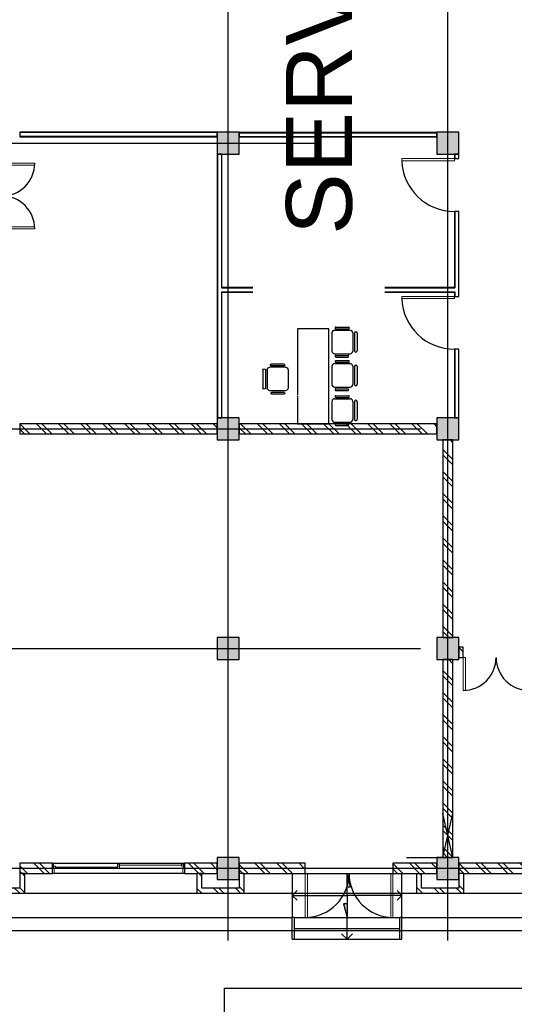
# Model space of a CAD drawing. Header units: inches. Extents: x 0 to 1544102, y 0 to 23144100.
# Tile 177 of 184: x 1168695 to 1179959, y 688229 to 710635. Entities that reach past the tile are written whole.
import ezdxf

# ---------------------------------------------------------------- set-up
doc = ezdxf.new("R2010")
doc.units = ezdxf.units.IN
doc.header["$LTSCALE"] = 1800
doc.header["$MEASUREMENT"] = 0
for name, pattern in [('DASHED', [0.75, 0.5, -0.25]), ('Grid Line', [22.225, 12.7, -3.175, 3.175, -3.175]), ('Overhead', [3.96875, 2.38125, -1.5875])]:
    doc.linetypes.add(name, pattern=pattern)
doc.layers.get('0').update_dxf_attribs({"color": 253})
doc.layers.add('1', color=7, linetype='Continuous')
doc.styles.add('Arial_2', font='arial.ttf', dxfattribs={"height": 295.05988})
pattern_1 = [(45, (-45654.37, 31662), (-251.4472, 251.4472), []), (45, (-45654.37, 32043), (-251.4472, 251.4472), [])]

# ---------------------------------------------------------------- blocks, each defined once
blk = doc.blocks.new('M_Double-Flush - D0 2000 x 2100mm-362369-Level 1')
at = {"lineweight": 18}
for p, q in [((-1000, 1115), (-949, 1115)), ((-1000, 115), (-1000, 1115)), ((-949, 115), (-949, 1115)), ((949, 115), (949, 1114)), ((1000, 115), (1000, 1115)), ((-1000, 115), (-949, 115)), ((1000, 115), (949, 115))]:
    blk.add_line(p, q, dxfattribs=at)
for centre, start, end in [((-1000, 115), 0, 90), ((1000, 115), 90, 180)]:
    blk.add_arc(centre, 1000, start, end)
blk = doc.blocks.new('M_Sliding with Trim - W1 3000 x1200mm-366998-Level 1')
at = {"lineweight": 18}
for p, q in [((-1500, 115), (-1480.95, 115)), ((-1480.95, 115), (-1480.95, 7.1)), ((-1436.5, 51.55), (-1480.95, 51.55)), ((-1480.95, 7.1), (-1468.25, 7.1)), ((-1468.25, 7.1), (-1436.5, 7.1)), ((-1468.25, 7.1), (-1468.25, -115)), ((-1436.5, 7.1), (-1436.5, 51.55)), ((-22.225, 29.325), (-1436.5, 29.325)), ((-22.225, 96), (-22.225, 7.1)), ((22.225, 96), (-22.225, 96)), ((22.225, 51.55), (-22.225, 51.55)), ((-22.225, 7.1), (22.225, 7.1)), ((22.225, 7.1), (22.225, 96)), ((22.225, 73.775), (1436.5, 73.775)), ((1436.5, 96), (1436.5, 51.55)), ((1480.95, 96), (1436.5, 96)), ((1436.5, 51.55), (1480.95, 51.55)), ((1468.25, 7.1), (1468.25, -115)), ((1480.95, 7.1), (1468.25, 7.1)), ((1480.95, 115), (1480.95, 7.1)), ((1500, 115), (1480.95, 115)), ((1500, -115), (1500, 115)), ((-1468.25, -115), (-1500, -115)), ((1468.25, -115), (1500, -115))]:
    blk.add_line(p, q, dxfattribs=at)
blk = doc.blocks.new('M_Double-Flush - D2 1500 x 2100mm-391273-Level 1')
at = {"lineweight": 18}
for p, q in [((-750, 800), (-699, 800)), ((-750, 50), (-750, 800)), ((-699, 50), (-699, 800)), ((699, 50), (699, 798)), ((750, 50), (750, 800)), ((-750, 50), (-699, 50)), ((750, 50), (699, 50))]:
    blk.add_line(p, q, dxfattribs=at)
for centre, start, end in [((-750, 50), 0, 90), ((750, 50), 90, 180)]:
    blk.add_arc(centre, 750, start, end)
blk = doc.blocks.new('M_Double-Flush - D6 1500 x 2100mm-687799-Level 1')
at = {"lineweight": 18}
for p, q in [((-750, 865), (-699, 865)), ((-750, 115), (-750, 865)), ((-699, 115), (-699, 865)), ((699, 115), (699, 863)), ((750, 115), (750, 865)), ((-750, 115), (-699, 115)), ((750, 115), (699, 115))]:
    blk.add_line(p, q, dxfattribs=at)
for centre, start, end in [((-750, 115), 0, 90), ((750, 115), 90, 180)]:
    blk.add_arc(centre, 750, start, end)
blk = doc.blocks.new('M_Single-Flush - D5 1200 x 2100mm-703370-Level 1')
at = {"lineweight": 18}
for p, q in [((549, 50), (549, 1251)), ((600, 1251), (549, 1251)), ((600, 50), (600, 1251)), ((600, 50), (549, 50))]:
    blk.add_line(p, q, dxfattribs=at)
blk.add_arc((600, 50), 1202, 92.4324, 180)
blk = doc.blocks.new('M_Span Direction - One Way Slab-751347-Level 1')
for points in [[(-1.93, 0.82), (-1.93, 0), (-5, 0)], [(1.93, -0.82), (1.93, 0), (5, 0)]]:
    blk.add_hatch(color=256).paths.add_polyline_path(points, flags=0)
for p, q in [((0, 12.5), (-1.12, 11.38)), ((0, 12.5), (1.12, 11.38)), ((0, 12.5), (0, 0)), ((-1.93, 0.82), (-5, 0)), ((0, 0), (-5, 0)), ((-1.93, 0), (-1.93, 0.82)), ((0, 0), (5, 0)), ((0, -12.5), (0, 0)), ((1.93, -0.82), (5, 0)), ((1.93, 0), (1.93, -0.82)), ((0, -12.5), (-1.12, -11.38)), ((0, -12.5), (1.12, -11.38))]:
    blk.add_line(p, q)
blk = doc.blocks.new('Desk - 60_ x 30_ 2-250028-Level 1')
for p, q in [((12, -681), (12, -81)), ((12, -81), (1264, -81)), ((1279, -81), (1812, -81)), ((1812, -81), (1812, -681)), ((1812, -681), (12, -681))]:
    blk.add_line(p, q)
blk = doc.blocks.new('Chair-Executive - Chair-Executive 2-316582-Level 1')
for p, q in [((-25, 198), (307, 198)), ((-139, -206), (-139, 37)), ((-107, -206), (-107, 37)), ((-82, -232), (-82, 62)), ((-32, 112), (314, 112)), ((-25, 145), (307, 145)), ((364, -232), (364, 62)), ((395, -206), (395, 24)), ((427, -206), (427, 24)), ((-32, -282), (314, -282)), ((135, -282), (147, -282))]:
    blk.add_line(p, q)
for centre, radius, start, end in [((-25, 172), 26.6, 90, 270), ((-25, 172), 26.6, 90, 270), ((307, 172), 26.6, 270, 90), ((-123, 37), 15.9, 0, 180), ((-32, 62), 50, 90, 180), ((314, 62), 50, 0, 90), ((411, 24), 16.2, 0, 180), ((-123, -206), 15.9, 180, 0), ((-32, -232), 50, 180, 270), ((314, -232), 50, 270, 0), ((411, -206), 16.2, 180, 0)]:
    blk.add_arc(centre, radius, start, end)
blk = doc.blocks.new('A$C6CC2746C')
at = {"lineweight": 9}
h = blk.add_hatch(dxfattribs=at)
h.set_pattern_fill('FP_1', color=256, style=0, pattern_type=2)
h.set_pattern_definition(pattern_1)
h.paths.add_polyline_path([(-7206, 2139), (-7206, 2239), (-7436, 2239), (-7436, 2139)], flags=0)
h.paths.add_polyline_path([(-7206, 3739), (-7206, 6639), (-7436, 6639), (-7436, 3739)], flags=0)
h = blk.add_hatch(dxfattribs=at)
h.set_pattern_fill('FP_1', color=256, style=0, pattern_type=2)
h.set_pattern_definition(pattern_1)
h.paths.add_polyline_path([(-2291, 2139), (-2291, 3639), (-2521, 3639), (-2521, 2139)], flags=0)
h.paths.add_polyline_path([(-2291, 5139), (-2291, 6639), (-2521, 6639), (-2521, 5139)], flags=0)
h = blk.add_hatch(dxfattribs=at)
h.set_pattern_fill('FP_1', color=256, style=0, pattern_type=2)
h.set_pattern_definition(pattern_1)
h.paths.add_polyline_path([(-1956, 2139), (-1841, 2139), (-1841, 2254), (-2291, 2254), (-2291, 2139)], flags=0)
for points in [[(-19156, 1639), (-18656, 1639), (-18656, 2139), (-19156, 2139), (-19156, 1888)], [(-12156, 1639), (-12156, 2139), (-12656, 2139), (-12656, 1639)], [(-7156, 1639), (-7156, 2139), (-7656, 2139), (-7656, 1639)], [(-2156, 1639), (-2156, 2139), (-2656, 2139), (-2656, 1639)], [(-18656, -3361), (-18656, -2861), (-19156, -2861), (-19156, -3361)], [(-12156, -3361), (-12156, -2861), (-12656, -2861), (-12656, -3361)], [(-7156, -3361), (-7156, -2861), (-7656, -2861), (-7656, -3361)], [(-2156, -3361), (-2156, -2861), (-2656, -2861), (-2656, -3361)]]:
    blk.add_hatch(color=256).paths.add_polyline_path(points, flags=0)
h = blk.add_hatch(dxfattribs=at)
h.set_pattern_fill('FP_1', color=256, style=0, pattern_type=2)
h.set_pattern_definition(pattern_1)
h.paths.add_polyline_path([(-1841, 1174), (-1841, 2139), (-1956, 2139), (-1956, 1174)], flags=0)
h = blk.add_hatch(dxfattribs=at)
h.set_pattern_fill('FP_1', color=256, style=0, pattern_type=2)
h.set_pattern_definition(pattern_1)
h.paths.add_polyline_path([(-8091, 1774), (-7656, 1774), (-7656, 2004), (-12156, 2004), (-12156, 1774)], flags=0)
h = blk.add_hatch(dxfattribs=at)
h.set_pattern_fill('FP_1', color=256, style=0, pattern_type=2)
h.set_pattern_definition(pattern_1)
h.paths.add_polyline_path([(-7156, 1774), (-2656, 1774), (-2656, 2004), (-7156, 2004), (-7156, 1888)], flags=0)
h = blk.add_hatch(dxfattribs=at)
h.set_pattern_fill('FP_1', color=256, style=0, pattern_type=2)
h.set_pattern_definition(pattern_1)
h.paths.add_polyline_path([(-12291, -2861), (-12291, 1639), (-12521, 1639), (-12521, -2861)], flags=0)
h = blk.add_hatch(dxfattribs=at)
h.set_pattern_fill('FP_1', color=256, style=0, pattern_type=2)
h.set_pattern_definition(pattern_1)
h.paths.add_polyline_path([(-2291, -2861), (-2291, -1361), (-2521, -1361), (-2521, -2861)], flags=0)
h.paths.add_polyline_path([(-2291, 639), (-2291, 1639), (-2521, 1639), (-2521, 639)], flags=0)
h = blk.add_hatch(dxfattribs=at)
h.set_pattern_fill('FP_1', color=256, style=0, pattern_type=2)
h.set_pattern_definition(pattern_1)
h.paths.add_polyline_path([(-1956, 1174), (-1956, 1289), (-2291, 1289), (-2291, 1174)], flags=0)
h = blk.add_hatch(dxfattribs=at)
h.set_pattern_fill('FP_1', color=256, style=0, pattern_type=2)
h.set_pattern_definition(pattern_1)
h.paths.add_polyline_path([(-1956, -2861), (-1841, -2861), (-1841, -2746), (-2291, -2746), (-2291, -2861)], flags=0)
h = blk.add_hatch(dxfattribs=at)
h.set_pattern_fill('FP_1', color=256, style=0, pattern_type=2)
h.set_pattern_definition(pattern_1)
h.paths.add_polyline_path([(-1841, -3826), (-1841, -2861), (-1956, -2861), (-1956, -3826)], flags=0)
h = blk.add_hatch(dxfattribs=at)
h.set_pattern_fill('FP_1', color=256, style=0, pattern_type=2)
h.set_pattern_definition(pattern_1)
h.paths.add_polyline_path([(-12291, -7861), (-12291, -3361), (-12521, -3361), (-12521, -7861)], flags=0)
h = blk.add_hatch(dxfattribs=at)
h.set_pattern_fill('FP_1', color=256, style=0, pattern_type=2)
h.set_pattern_definition(pattern_1)
h.paths.add_polyline_path([(-2291, -7861), (-2291, -7111), (-2521, -7111), (-2521, -7861)], flags=0)
h.paths.add_polyline_path([(-2521, -4111), (-2291, -4111), (-2291, -3361), (-2521, -3361)], flags=0)
h = blk.add_hatch(dxfattribs=at)
h.set_pattern_fill('FP_1', color=256, style=0, pattern_type=2)
h.set_pattern_definition(pattern_1)
h.paths.add_polyline_path([(-1956, -3826), (-1956, -3711), (-2291, -3711), (-2291, -3826)], flags=0)
h = blk.add_hatch(dxfattribs=at)
h.set_pattern_fill('FP_1', color=256, style=0, pattern_type=2)
h.set_pattern_definition(pattern_1)
h.paths.add_polyline_path([(-1956, -7861), (-1841, -7861), (-1841, -7746), (-2291, -7746), (-2291, -7861)], flags=0)
h = blk.add_hatch(dxfattribs=at)
h.set_pattern_fill('FP_1', color=256, style=0, pattern_type=2)
h.set_pattern_definition(pattern_1)
h.paths.add_polyline_path([(-1841, -8826), (-1841, -7861), (-1956, -7861), (-1956, -8826)], flags=0)
at = {"linetype": 'Grid Line'}
for p, q in [((-2406, 13813), (-2406, -21597)), ((-12406, -21597), (-12406, 12787)), ((-7406, -21597), (-7406, 12760)), ((-768, 1889), (-45250, 1889)), ((-768, -3111), (-45221, -3111))]:
    blk.add_line(p, q, dxfattribs=at)
for p, q in [((-991, -20528), (-991, 13304)), ((-1291, 845), (-1291, 13004)), ((-1841, 2254), (-1841, 6174)), ((-2291, 2254), (-2291, 2139)), ((-18656, 2139), (-19156, 2139)), ((-19156, 2139), (-19156, 1639)), ((-18656, 1639), (-18656, 2139)), ((-18656, 2133), (-18556, 2133)), ((-18656, 2045), (-18556, 2045)), ((-17356, 2133), (-15421, 2133)), ((-17356, 2045), (-15615, 2045)), ((-15615, -3267), (-15615, 2045)), ((-15527, 2045), (-15421, 2045)), ((-15527, -3267), (-15527, 2045)), ((-14221, 2133), (-12656, 2133)), ((-14221, 2045), (-12656, 2045)), ((-12156, 2139), (-12656, 2139)), ((-12656, 2139), (-12656, 1639)), ((-12156, 1639), (-12156, 2139)), ((-7156, 2139), (-7656, 2139)), ((-7656, 2139), (-7656, 1639)), ((-7156, 1639), (-7156, 2139)), ((-2156, 2139), (-2656, 2139)), ((-2656, 2139), (-2656, 1639)), ((-2156, 1639), (-2156, 2139)), ((-19156, 1639), (-18656, 1639)), ((-12656, 1639), (-12156, 1639)), ((-7656, 1639), (-7156, 1639)), ((-2656, 1639), (-2156, 1639)), ((-1841, -2746), (-1841, 1174)), ((-1291, 844), (-2291, 844)), ((-1291, 845), (-1291, 795)), ((-791, 845), (-1291, 845)), ((-1291, -1605), (-1291, 795)), ((-1041, 795), (-1291, 795)), ((-1291, -1605), (-1291, 795)), ((-791, 795), (-1041, 795)), ((-1041, -1605), (-1041, 795)), ((-791, 795), (-791, 845)), ((-791, -1605), (-791, 795)), ((-2291, -1361), (-2291, 639)), ((-1041, -405), (-1291, -405)), ((-791, -405), (-1041, -405)), ((-791, -405), (-916, -280)), ((-791, -405), (-916, -530)), ((-2291, -1656), (-1291, -1656)), ((-1291, -1605), (-1291, -1655)), ((-1041, -1605), (-1291, -1605)), ((-791, -1655), (-1291, -1655)), ((-1291, -18226), (-1291, -1656)), ((-791, -1605), (-1041, -1605)), ((-791, -1655), (-791, -1605)), ((-18656, -2861), (-19156, -2861)), ((-19156, -2861), (-19156, -3361)), ((-18656, -3361), (-18656, -2861)), ((-12156, -2861), (-12656, -2861)), ((-12656, -2861), (-12656, -3361)), ((-12156, -3361), (-12156, -2861)), ((-7156, -2861), (-7656, -2861)), ((-7656, -2861), (-7656, -3361)), ((-7156, -3361), (-7156, -2861)), ((-2156, -2861), (-2656, -2861)), ((-2656, -2861), (-2656, -3361)), ((-2291, -2746), (-2291, -2861)), ((-2156, -3361), (-2156, -2861)), ((-18656, -3267), (-15615, -3267)), ((-18656, -3355), (-12656, -3355)), ((-15527, -3267), (-12656, -3267)), ((-19156, -3361), (-18656, -3361)), ((-19150, -3361), (-19150, -7861)), ((-19062, -3361), (-19062, -7861)), ((-12656, -3361), (-12156, -3361)), ((-7656, -3361), (-7156, -3361)), ((-2656, -3361), (-2156, -3361)), ((-2291, -3711), (-2291, -3826)), ((-1841, -7746), (-1841, -3826)), ((-2521, -7111), (-2521, -4111)), ((-2291, -4111), (-2291, -7111)), ((-2291, -7746), (-2291, -7861))]:
    blk.add_line(p, q)
at = {"lineweight": 25}
for p, q in [((-2521, 3639), (-2521, 2139)), ((-2291, 2254), (-2291, 3639)), ((-1841, 2254), (-2291, 2254)), ((-1841, 1174), (-1841, 2254)), ((-18556, 2139), (-18656, 2139)), ((-18656, 2139), (-18656, 2039)), ((-18656, 2039), (-18556, 2039)), ((-18556, 2039), (-18556, 2139)), ((-15421, 2139), (-17356, 2139)), ((-17356, 2139), (-17356, 2039)), ((-17356, 2039), (-15621, 2039)), ((-15621, 2039), (-15621, -3261)), ((-15521, 2039), (-15421, 2039)), ((-15521, -3261), (-15521, 2039)), ((-15421, 2039), (-15421, 2139)), ((-12656, 2139), (-14221, 2139)), ((-14221, 2139), (-14221, 2039)), ((-14221, 2039), (-12656, 2039)), ((-12656, 2039), (-12656, 2139)), ((-7436, 2239), (-7436, 2139)), ((-7206, 2239), (-7436, 2239)), ((-7436, 2139), (-7206, 2139)), ((-7206, 2139), (-7206, 2239)), ((-2521, 2139), (-1956, 2139)), ((-1956, 2139), (-1956, 1289)), ((-7656, 2004), (-12156, 2004)), ((-12156, 2004), (-12156, 1774)), ((-7656, 1774), (-7656, 2004)), ((-2656, 2004), (-7156, 2004)), ((-7156, 2004), (-7156, 1774)), ((-2656, 1774), (-2656, 2004)), ((-19051, 1639), (-19151, 1639)), ((-12521, 1639), (-12521, -2861)), ((-12291, 1639), (-12521, 1639)), ((-12291, -2861), (-12291, 1639)), ((-12156, 1774), (-7656, 1774)), ((-7156, 1774), (-2656, 1774)), ((-2521, 1639), (-2521, 639)), ((-2291, 1639), (-2521, 1639)), ((-2291, 639), (-2291, 1639)), ((-1956, 1289), (-2291, 1289)), ((-2291, 1174), (-1841, 1174)), ((-2521, 639), (-2291, 639)), ((-2521, -1361), (-2521, -2861)), ((-2291, -1361), (-2521, -1361)), ((-2291, -2746), (-2291, -1361)), ((-19151, -2861), (-19051, -2861)), ((-12521, -2861), (-12291, -2861)), ((-2521, -2861), (-1956, -2861)), ((-1841, -2746), (-2291, -2746)), ((-1956, -2861), (-1956, -3711)), ((-1841, -3826), (-1841, -2746)), ((-15621, -3261), (-18656, -3261)), ((-18656, -3261), (-18656, -3361)), ((-12656, -3261), (-15521, -3261)), ((-12656, -3361), (-12656, -3261)), ((-19056, -3361), (-19156, -3361)), ((-19156, -3361), (-19156, -7861)), ((-19056, -7861), (-19056, -3361)), ((-18656, -3361), (-12656, -3361)), ((-12521, -3361), (-12521, -7861)), ((-12291, -3361), (-12521, -3361)), ((-12291, -7861), (-12291, -3361)), ((-2291, -3361), (-2521, -3361)), ((-2521, -3361), (-2521, -4111)), ((-2291, -3711), (-2291, -3361)), ((-1956, -3711), (-2291, -3711)), ((-2291, -4111), (-2291, -3826)), ((-2291, -3826), (-1841, -3826)), ((-2521, -4111), (-2291, -4111)), ((-2291, -7111), (-2521, -7111)), ((-2521, -7111), (-2521, -7861)), ((-2291, -7746), (-2291, -7111)), ((-1841, -7746), (-2291, -7746)), ((-1841, -8826), (-1841, -7746)), ((-19156, -7861), (-19056, -7861)), ((-12521, -7861), (-12291, -7861)), ((-2521, -7861), (-1956, -7861)), ((-1956, -7861), (-1956, -8711))]:
    blk.add_line(p, q, dxfattribs=at)
at = {"ltscale": 500}
for p, q in [((-2521, 2139), (-2656, 2139)), ((-2656, 2004), (-3656, 1774)), ((-2656, 1774), (-3656, 2004)), ((-3656, 1774), (-2656, 1774))]:
    blk.add_line(p, q, dxfattribs=at)
at = {"linetype": 'DASHED'}
blk.add_line((-2656, 951), (-2656, 1774), dxfattribs=at)
at = {"linetype": 'Overhead'}
for p, q in [((-1041, -1605), (-1041, 795)), ((-791, -1605), (-791, 795))]:
    blk.add_line(p, q, dxfattribs=at)
for name, p, rotation in [('M_Double-Flush - D6 1500 x 2100mm-687799-Level 1', (-7321, 2989), 270), ('M_Single-Flush - D5 1200 x 2100mm-703370-Level 1', (-17956, 2089), 180), ('M_Single-Flush - D5 1200 x 2100mm-703370-Level 1', (-14821, 2089), 180), ('M_Double-Flush - D0 2000 x 2100mm-362369-Level 1', (-2406, -361), 270), ('M_Sliding with Trim - W1 3000 x1200mm-366998-Level 1', (-2406, -5611), 90)]:
    blk.add_blockref(name, p, dxfattribs=dict(rotation=rotation))
for name, p, xscale, yscale, zscale in [('M_Span Direction - One Way Slab-751347-Level 1', (-1791, -406), 99.99999999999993, 99.99999999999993, 99.99999999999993), ('Chair-Executive - Chair-Executive 2-316582-Level 1', (-14554, -412), 1.199999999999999, 1.199999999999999, 1.199999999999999), ('Chair-Executive - Chair-Executive 2-316582-Level 1', (-13793, -412), 1.199999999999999, 1.199999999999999, 1.199999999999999), ('Chair-Executive - Chair-Executive 2-316582-Level 1', (-12995, -412), 1.199999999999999, 1.199999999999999, 1.199999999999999), ('Chair-Executive - Chair-Executive 2-316582-Level 1', (-17654, -470), 1.199999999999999, 1.199999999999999, 1.199999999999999), ('Chair-Executive - Chair-Executive 2-316582-Level 1', (-16893, -470), 1.199999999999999, 1.199999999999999, 1.199999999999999), ('Chair-Executive - Chair-Executive 2-316582-Level 1', (-16095, -470), 1.199999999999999, 1.199999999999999, 1.199999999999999)]:
    blk.add_blockref(name, p, dxfattribs=dict(xscale=xscale, yscale=yscale, zscale=zscale))
at = {"xscale": -1.199999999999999, "yscale": 1.199999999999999, "zscale": 1.199999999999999, "rotation": 180}
for name, p in [('Desk - 60_ x 30_ 2-250028-Level 1', (-17795, -1692)), ('Desk - 60_ x 30_ 2-250028-Level 1', (-14695, -1635)), ('Chair-Executive - Chair-Executive 2-316582-Level 1', (-13712, -2088)), ('Chair-Executive - Chair-Executive 2-316582-Level 1', (-16812, -2146))]:
    blk.add_blockref(name, p, dxfattribs=at)
blk.add_blockref('M_Double-Flush - D2 1500 x 2100mm-391273-Level 1', (-17706, -8317))
at = {"color": 3, "insert": (-26662, -1796), "char_height": 1500, "width": 21441.17, "attachment_point": 2, "rotation": 180, "line_spacing_factor": 0.938532, "style": 'Arial_2', "bg_fill": 2}
blk.add_mtext('SERVICE BUILDING', dxfattribs=at)
at = {"linetype": 'Grid Line'}
blk.add_line((-18906, -23976), (-18906, 12754), dxfattribs=at)
at = {"lineweight": 25}
for p, q in [((-19151, 1639), (-19151, -2861)), ((-19051, -2861), (-19051, 1639))]:
    blk.add_line(p, q, dxfattribs=at)
for p, q in [((-19145, -2861), (-19145, 1639)), ((-19057, -2861), (-19057, 1639))]:
    blk.add_line(p, q)
blk = doc.blocks.new('key plan')
at = {"layer": '1', "color": 161, "linetype": 'ByBlock'}
blk.add_lwpolyline([(-223723, -40167), (-223723, -57485), (-231180, -57485), (-231180, -40167)], close=True, dxfattribs=at)
at = {"ltscale": 100, "rotation": 180}
blk.add_blockref('A$C6CC2746C', (-223406, -43361), dxfattribs=at)

msp = doc.modelspace()

# ---------------------------------------------------------------- block references
at = {"rotation": 89.99999999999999}
msp.add_blockref('key plan', (1133194.68, 912322.72), dxfattribs=at)

doc.saveas('drawing.dxf')
